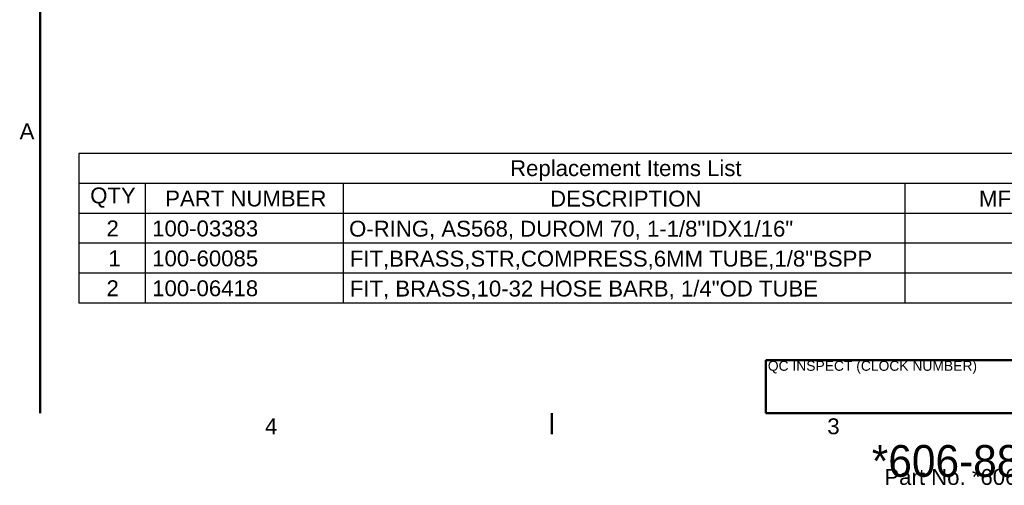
# Model space of a CAD drawing. Header units: millimetres. Extents: x 7 to 857, y -1 to 540.
# Tile 1 of 5: x 11 to 390, y 4 to 183. Entities that reach past the tile are written whole.
import ezdxf
from ezdxf.enums import TextEntityAlignment as Align

# ---------------------------------------------------------------- set-up
doc = ezdxf.new("R2010")
doc.units = ezdxf.units.MM
doc.header["$LTSCALE"] = 2
doc.layers.get('0').update_dxf_attribs({"lineweight": 25})
for name, color, linetype, lineweight in [('Border_0', 7, 'Continuous', 50), ('Border_2', 7, 'Continuous', 50), ('Sketch Geometry(CL)', 7, 'Continuous', 50), ('Symbols(CL)', 7, 'Continuous', 25)]:
    doc.layers.add(name, color=color, linetype=linetype, lineweight=lineweight)
doc.styles.add('ALIGNED-CL', font='arial.ttf')
doc.styles.add('Copy of DEFAULT-CL', font='arial.ttf')
doc.styles.add('DEFAULT-ANSI', font='arial.ttf')
doc.styles.add('Text Style30', font='arialbd.ttf')
doc.styles.add('Text Style31', font='arialbd.ttf')
doc.styles.add('Text Style32', font='arialbd.ttf')
doc.styles.add('Text Style50', font='arialbd.ttf')
doc.styles.add('Text Style56', font='arialbd.ttf')
doc.styles.add('Text Style93', font='arialbd.ttf')
doc.styles.add('Text Style95', font='arialbd.ttf')

# ---------------------------------------------------------------- blocks, each defined once
blk = doc.blocks.new('Borders Default Border')
at = {"layer": 'Border_0'}
blk.add_line((107.95, 15.75), (107.95, 11.68), dxfattribs=at)
at = {"layer": 'Border_0', "flags": 128}
blk.add_lwpolyline([(9.65, 15.75), (9.65, 263.65)], dxfattribs=at)
at = {"layer": 'Border_2', "char_height": 3.05, "attachment_point": 7, "style": 'ALIGNED-CL'}
for s, insert in [('A', (5.68, 68.32)), ('4', (52.85, 11.68)), ('3', (160.93, 11.63))]:
    blk.add_mtext(s, dxfattribs=dict(at, insert=insert))
blk = doc.blocks.new('Replacement Items List')
at = {"layer": 'Symbols(CL)'}
for p, q in [((226.64, 65.55), (17.09, 65.55)), ((17.09, 65.55), (17.09, 59.82)), ((226.64, 59.82), (17.09, 59.82)), ((17.09, 59.82), (17.09, 54.08)), ((29.79, 59.82), (29.79, 54.08)), ((67.89, 59.82), (67.89, 54.08)), ((175.84, 59.82), (175.84, 54.08)), ((226.64, 54.08), (17.09, 54.08)), ((17.09, 54.08), (17.09, 36.84)), ((29.79, 54.08), (29.79, 36.84)), ((67.89, 54.08), (67.89, 36.84)), ((175.84, 54.08), (175.84, 36.84)), ((226.64, 48.33), (17.09, 48.33)), ((226.64, 42.58), (17.09, 42.58)), ((226.64, 36.84), (17.09, 36.84))]:
    blk.add_line(p, q, dxfattribs=at)
at = {"layer": 'Symbols(CL)', "color": 250, "char_height": 3.048, "attachment_point": 7, "style": 'ALIGNED-CL'}
for s, insert in [('Replacement Items List', (99.96, 60.32)), ('QTY', (19.25, 55.16)), ('PART NUMBER', (33.67, 55.37)), ('DESCRIPTION', (107.64, 55.35)), ('MFG NAME', (190.09, 55.35))]:
    blk.add_mtext(s, dxfattribs=dict(at, insert=insert))
at = {"layer": 'Symbols(CL)', "color": 7, "attachment_point": 7, "style": 'ALIGNED-CL'}
for s, insert, char_height in [('2', (22.38, 49.67), 3.05), ('100-03383', (31.17, 49.62), 3.048), ('O-RING, AS568, DUROM 70, 1-1/8"IDX1/16"', (69.01, 49.05), 3.048), ('1', (22.74, 43.93), 3.05), ('100-60085', (31.17, 43.87), 3.048), ('FIT,BRASS,STR,COMPRESS,6MM TUBE,1/8"BSPP', (69.15, 43.3), 3.048), ('2', (22.38, 38.18), 3.05), ('100-06418', (31.17, 38.13), 3.048), ('FIT, BRASS,10-32 HOSE BARB, 1/4"OD TUBE ', (69.15, 37.55), 3.048)]:
    blk.add_mtext(s, dxfattribs=dict(at, insert=insert, char_height=char_height))
blk = doc.blocks.new('Title Blocks CLTB5')
at = {"layer": 'Sketch Geometry(CL)'}
for p, q in [((657.2, 12.75), (606.4, 12.75)), ((606.4, 12.75), (606.4, 2.59)), ((606.4, 2.59), (657.2, 2.59))]:
    blk.add_line(p, q, dxfattribs=at)
at = {"layer": 'Symbols(CL)', "color": 179, "insert": (606.8, 11.36), "char_height": 1.905, "width": 42.5785, "attachment_point": 4, "style": 'Copy of DEFAULT-CL'}
blk.add_mtext('\\fArial|b0|i0;\\H1.9050;QC INSPECT (CLOCK NUMBER)', dxfattribs=at)
at = {"layer": 'Symbols(CL)', "color": 179, "insert": (649.45, -7.41), "char_height": 3.05, "width": 60, "attachment_point": 5, "line_spacing_factor": 0.452074, "style": 'Copy of DEFAULT-CL'}
blk.add_mtext('{\\f3 of 9 Barcode|b0|i0|c0|p82;\\H1.9987x;*606-88845*\\P\\fArial|b0|i0|c0|p34;\\H0.50033x;Part No. *606-88845*\\H2.7799x; }', dxfattribs=at)
at = {"layer": 'Symbols(CL)', "color": 179}
for tag, p, height, style in [('CATEGORY_001', (873.41, 67.69), 6.1, 'Text Style56'), ('MANAGER_001', (783.92, 43.99), 6.1, 'Text Style56'), ('DESCRIPTION_001', (784.83, 36.7), 3.05, 'DEFAULT-ANSI'), ('STATUS_001', (701.9, 24.64), 3.96, 'Text Style50'), ('SheetSize_001', (745.43, 24.27), 3.96, 'Text Style50'), ('REVISION_NUMBER_001', (775.3, 23.91), 2.54, 'Text Style31'), ('MFG_APPROVED_BY_001', (705.36, 19.28), 1.91, 'Text Style93'), ('Drawing_Scale_001', (772.55, 19.43), 1.91, 'Text Style93'), ('ENG_APPROVED_BY_001', (743.25, 14.21), 3.96, 'Text Style50'), ('AUTHOR_001', (705.36, 14.38), 1.91, 'Text Style93'), ('CREATION_DATE_001', (764.4, 14.24), 1.9, 'Text Style30'), ('CHECKED_BY_001', (660.93, 5.3), 3.2, 'Text Style95'), ('FILENAME_001', (791.65, 4.36), 1.9, 'Text Style30'), ('PTC_WM_ITERATION_001', (875.78, 3.6), 3.05, 'Text Style32')]:
    blk.add_attdef(tag, p, '', height=height, dxfattribs=dict(at, style=style))
at = {"layer": 'Symbols(CL)', "color": 179, "style": 'Text Style32'}
for tag, p in [('MATERIAL', (784.84, 30.45)), ('MaterialSize', (784.84, 22.91))]:
    blk.add_attdef(tag, text='', height=3.05, dxfattribs=at).set_placement(p, align=Align.MIDDLE_LEFT)

msp = doc.modelspace()

# ---------------------------------------------------------------- block references
at = {"xscale": 2, "yscale": 2, "zscale": 2}
for name, p in [('Borders Default Border', (0, 0)), ('Title Blocks CLTB5', (-914.61, 26.322))]:
    msp.add_blockref(name, p, dxfattribs=at)
at = {"layer": 'Symbols(CL)', "xscale": 2, "yscale": 2, "zscale": 2}
msp.add_blockref('Replacement Items List', (0, 0), dxfattribs=at)

doc.saveas('drawing.dxf')
